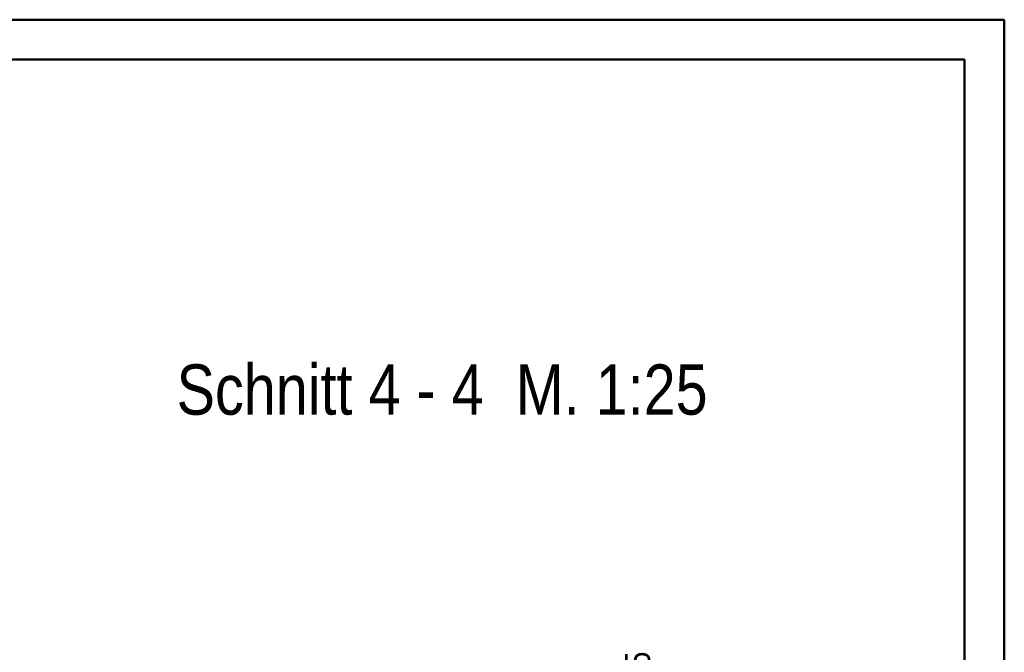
# Model space of a CAD drawing. Header units: millimetres. Extents: x -4.8 to 37.2, y -12 to 28.3.
# Tile 82 of 82: x 33.2 to 36.2, y 19 to 21. Entities that reach past the tile are written whole.
import ezdxf

# ---------------------------------------------------------------- set-up
doc = ezdxf.new("R2010")
doc.units = ezdxf.units.MM
doc.styles.add('Arial Narrow', font='ARIALN.TTF')

msp = doc.modelspace()

# ---------------------------------------------------------------- linework, layer by layer
at = {"color": 4, "linetype": 'Continuous', "lineweight": 50}
for p, q in [((36.25, 21.025), (0, 21.025)), ((36.25, 0), (36.25, 21.025)), ((36.125, 20.9), (0.5, 20.9)), ((36.125, 0.125), (36.125, 20.9))]:
    msp.add_line(p, q, dxfattribs=at)

# ---------------------------------------------------------------- texts
at = {"color": 1, "lineweight": 70, "style": 'Arial Narrow'}
msp.add_text('Schnitt 4 - 4  M. 1:25', height=0.1575, dxfattribs=at).set_placement((33.654897, 19.786474))
at = {"color": 2, "lineweight": 35, "insert": (35.060625, 18.76258), "char_height": 0.07875, "attachment_point": 1, "rotation": 90, "line_spacing_factor": 0.9, "style": 'Arial Narrow', "bg_fill": 3, "box_fill_scale": 1.2, "bg_fill_color": 256, "bg_fill_true_color": 13158600, "bg_fill_transparency": 0}
msp.add_mtext('3ø8/15', dxfattribs=at)

doc.saveas('drawing.dxf')
